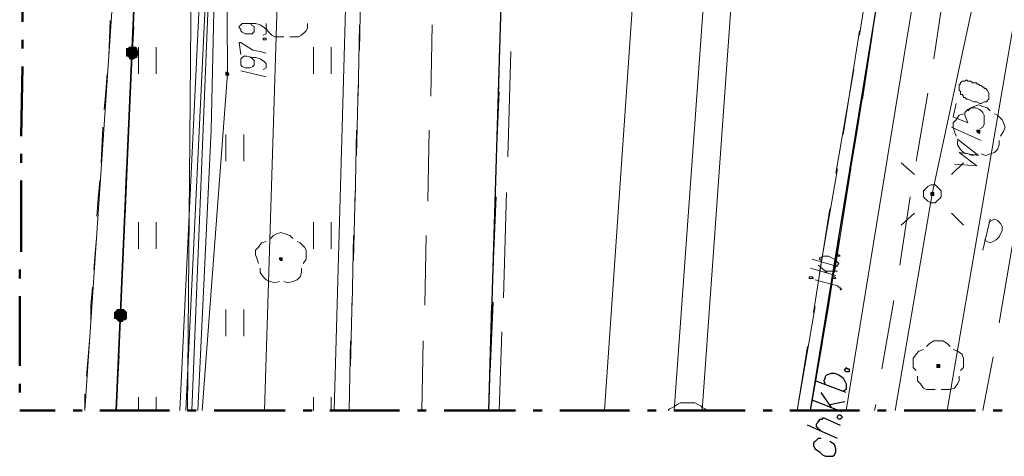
# Model space of a CAD drawing. Header units: metres. Extents: x 7431553 to 7432401, y 5544342 to 5544539.
# Tile 5 of 180: x 7432059 to 7432087, y 5544391 to 5544403. Entities that reach past the tile are written whole.
import ezdxf

# ---------------------------------------------------------------- set-up
doc = ezdxf.new("R2010")
doc.units = ezdxf.units.M
doc.header["$MEASUREMENT"] = 0
doc.layers.add('BG-PR90-PB-PZT-PZT01_2026_04_14$0$MAPA DCP', color=7, linetype='Continuous', lineweight=0)
doc.layers.add('PRIMETECH_XREF', color=7, linetype='Continuous', lineweight=5)

# ---------------------------------------------------------------- blocks, each defined once
blk = doc.blocks.new('BG-PR90-PB-PZT-PZT01_2026_04_14$0$Naddrwiną2025_v2klauzulap')
at = {"layer": 'BG-PR90-PB-PZT-PZT01_2026_04_14$0$MAPA DCP', "linetype": 'Continuous', "lineweight": 0, "true_color": 0x009a00, "transparency": 33554559}
for points in [[(7431762.167, 5544500.128), (7431762.167, 5544500.17), (7431762.124, 5544500.17), (7431762.124, 5544500.17), (7431762.124, 5544500.17), (7431762.082, 5544500.17), (7431762.082, 5544500.17), (7431762.082, 5544500.17), (7431762.082, 5544500.17), (7431762.082, 5544500.128), (7431762.082, 5544500.128), (7431762.082, 5544500.128), (7431762.082, 5544500.085), (7431762.082, 5544500.085), (7431762.124, 5544500.085), (7431762.124, 5544500.085), (7431762.124, 5544500.085)], [(7431768.855, 5544498.985), (7431768.855, 5544498.985), (7431768.855, 5544499.027), (7431768.813, 5544499.027), (7431768.813, 5544499.027), (7431768.813, 5544499.027), (7431768.771, 5544499.027), (7431768.771, 5544498.985), (7431768.771, 5544498.985), (7431768.771, 5544498.985), (7431768.771, 5544498.942), (7431768.813, 5544498.942), (7431768.813, 5544498.942), (7431768.813, 5544498.942), (7431768.855, 5544498.942), (7431768.855, 5544498.942), (7431768.855, 5544498.942)], [(7431765.807, 5544480.231), (7431765.807, 5544480.273), (7431765.765, 5544480.273), (7431765.765, 5544480.273), (7431765.765, 5544480.273), (7431765.723, 5544480.273), (7431765.723, 5544480.273), (7431765.723, 5544480.273), (7431765.723, 5544480.273), (7431765.723, 5544480.231), (7431765.723, 5544480.231), (7431765.723, 5544480.231), (7431765.723, 5544480.189), (7431765.723, 5544480.189), (7431765.765, 5544480.189), (7431765.765, 5544480.189), (7431765.765, 5544480.189)]]:
    blk.add_hatch(color=94, dxfattribs=at).paths.add_polyline_path(points)
at = {"layer": 'BG-PR90-PB-PZT-PZT01_2026_04_14$0$MAPA DCP', "linetype": 'Continuous', "lineweight": 0, "transparency": 33554559}
for color, points in [(256, [(7431763.86, 5544498.815), (7431763.86, 5544498.815), (7431763.86, 5544498.858), (7431763.902, 5544498.858), (7431763.902, 5544498.858), (7431763.902, 5544498.858), (7431763.902, 5544498.858), (7431763.945, 5544498.858), (7431763.945, 5544498.858), (7431763.945, 5544498.815), (7431763.945, 5544498.815), (7431763.945, 5544498.815), (7431763.945, 5544498.815), (7431763.945, 5544498.773), (7431763.945, 5544498.773), (7431763.902, 5544498.773), (7431763.902, 5544498.773), (7431763.902, 5544498.773), (7431763.902, 5544498.773), (7431763.86, 5544498.773)]), (1, [(7431760.473, 5544478.665), (7431760.473, 5544478.665), (7431760.516, 5544478.665), (7431760.516, 5544478.665), (7431760.516, 5544478.665), (7431760.516, 5544478.665), (7431760.516, 5544478.707), (7431760.516, 5544478.707), (7431760.516, 5544478.707), (7431760.516, 5544478.707), (7431760.516, 5544478.749), (7431760.473, 5544478.749), (7431760.473, 5544478.749), (7431760.473, 5544478.749), (7431760.473, 5544478.749), (7431760.431, 5544478.707), (7431760.431, 5544478.707), (7431760.431, 5544478.707), (7431760.431, 5544478.707), (7431760.431, 5544478.665), (7431760.431, 5544478.665), (7431760.431, 5544478.665)]), (256, [(7431760.05, 5544475.998), (7431760.05, 5544476.04), (7431760.008, 5544476.082), (7431760.008, 5544476.125), (7431759.965, 5544476.125), (7431759.923, 5544476.167), (7431759.881, 5544476.167), (7431759.838, 5544476.167), (7431759.796, 5544476.125), (7431759.754, 5544476.125), (7431759.711, 5544476.082), (7431759.711, 5544476.04), (7431759.711, 5544475.998), (7431759.711, 5544475.955), (7431759.711, 5544475.913), (7431759.754, 5544475.871), (7431759.754, 5544475.828), (7431759.796, 5544475.828), (7431759.838, 5544475.828), (7431759.923, 5544475.828), (7431759.965, 5544475.828), (7431759.965, 5544475.871), (7431760.008, 5544475.913), (7431760.05, 5544475.913), (7431760.05, 5544475.913)]), (256, [(7431767.543, 5544475.659), (7431767.543, 5544475.701), (7431767.501, 5544475.744), (7431767.501, 5544475.786), (7431767.458, 5544475.828), (7431767.416, 5544475.828), (7431767.374, 5544475.828), (7431767.331, 5544475.828), (7431767.289, 5544475.828), (7431767.247, 5544475.786), (7431767.204, 5544475.744), (7431767.204, 5544475.701), (7431767.204, 5544475.659), (7431767.204, 5544475.617), (7431767.204, 5544475.574), (7431767.247, 5544475.532), (7431767.247, 5544475.532), (7431767.289, 5544475.49), (7431767.331, 5544475.49), (7431767.416, 5544475.49), (7431767.458, 5544475.49), (7431767.458, 5544475.532), (7431767.501, 5544475.574), (7431767.543, 5544475.617), (7431767.543, 5544475.617)])]:
    blk.add_hatch(color=color, dxfattribs=at).paths.add_polyline_path(points)
at = {"layer": 'BG-PR90-PB-PZT-PZT01_2026_04_14$0$MAPA DCP', "color": 1, "linetype": 'Continuous', "lineweight": 18, "transparency": 33554687}
for points in [[(7431770.083, 5544497.757), (7431763.902, 5544498.815), (7431752.811, 5544501.186), (7431737.063, 5544503.726), (7431734.989, 5544503.726), (7431705.313, 5544505.673), (7431674.537, 5544507.663), (7431671.489, 5544507.748), (7431664.504, 5544508.721), (7431660.482, 5544511.304), (7431658.831, 5544513.039), (7431657.053, 5544516.849), (7431656.249, 5544521.04), (7431658.196, 5544542.588), (7431658.873, 5544545.975), (7431662.98, 5544562.612), (7431663.276, 5544568.157), (7431664.334, 5544568.115)], [(7431635.886, 5544533.105), (7431638.934, 5544531.92), (7431663.403, 5544531.158), (7431665.096, 5544529.211), (7431669.541, 5544523.877), (7431682.876, 5544512.193), (7431686.983, 5544509.06), (7431687.11, 5544505.716), (7431686.813, 5544489.587), (7431687.448, 5544484.168), (7431694.603, 5544483.872), (7431701.503, 5544482.771), (7431706.456, 5544480.57), (7431739.603, 5544478.749), (7431762.082, 5544478.241), (7431770.083, 5544477.86)], [(7431764.622, 5544501.228), (7431767.585, 5544500.72)], [(7431768.559, 5544500.551), (7431770.083, 5544500.255)], [(7431658.365, 5544473.924), (7431661.371, 5544479.342), (7431661.667, 5544486.666), (7431662.26, 5544486.962), (7431666.366, 5544488.528), (7431671.531, 5544488.867), (7431684.104, 5544486.412), (7431694.01, 5544484.591), (7431708.234, 5544483.152), (7431711.197, 5544482.983), (7431711.409, 5544482.94), (7431722.5, 5544485.099), (7431725.802, 5544482.559), (7431743.117, 5544482.517), (7431770.083, 5544481.755)], [(7431672.886, 5544473.797), (7431677.839, 5544480.231), (7431680.717, 5544481.416), (7431703.493, 5544480.908), (7431737.148, 5544479.469), (7431752.218, 5544478.665), (7431760.473, 5544478.707), (7431770.083, 5544477.987)], [(7431770.083, 5544477.522), (7431750.567, 5544478.453), (7431714.838, 5544480.231), (7431710.986, 5544479.13), (7431679.49, 5544480.908), (7431677.923, 5544480.019), (7431672.547, 5544473.797)], [(7431672.759, 5544473.797), (7431675.934, 5544478.072), (7431684.019, 5544480.697), (7431718.225, 5544479.723), (7431723.94, 5544479.427), (7431745.953, 5544478.665), (7431770.083, 5544477.691)], [(7431770.083, 5544477.352), (7431750.567, 5544478.284), (7431714.838, 5544479.935), (7431711.028, 5544478.919), (7431679.49, 5544480.739), (7431678.093, 5544479.723), (7431672.928, 5544473.797)]]:
    blk.add_lwpolyline(points, dxfattribs=at)
at = {"layer": 'BG-PR90-PB-PZT-PZT01_2026_04_14$0$MAPA DCP', "linetype": 'Continuous', "lineweight": 18, "transparency": 33554687}
for points in [[(7431770.083, 5544474.643), (7431683.046, 5544480.527), (7431684.527, 5544515.452), (7431709.8, 5544513.844), (7431732.576, 5544512.404), (7431766.188, 5544504.996), (7431770.083, 5544504.869)], [(7431763.013, 5544499.704), (7431763.352, 5544499.366)], [(7431764.791, 5544499.704), (7431764.453, 5544499.366)], [(7431758.06, 5544499.154), (7431760.05, 5544498.858)], [(7431761.024, 5544498.688), (7431762.971, 5544498.35)], [(7431763.013, 5544497.926), (7431763.352, 5544498.307)], [(7431764.791, 5544497.926), (7431764.453, 5544498.307)], [(7431763.987, 5544498.18), (7431765.934, 5544497.884)], [(7431766.95, 5544497.715), (7431768.898, 5544497.376)], [(7431756.409, 5544497.207), (7431759.373, 5544496.741)], [(7431769.914, 5544497.207), (7431770.083, 5544497.164)], [(7431761.193, 5544496.826), (7431759.246, 5544497.122)], [(7431762.209, 5544496.656), (7431759.246, 5544497.122)], [(7431762.209, 5544496.275), (7431759.246, 5544496.741)], [(7431760.346, 5544496.572), (7431763.31, 5544496.064)], [(7431764.156, 5544496.318), (7431762.209, 5544496.656)], [(7431766.146, 5544496.021), (7431763.183, 5544496.487)], [(7431766.146, 5544495.598), (7431763.183, 5544496.106)], [(7431767.12, 5544495.852), (7431765.172, 5544496.148)], [(7431764.326, 5544495.894), (7431767.289, 5544495.429)], [(7431770.083, 5544495.344), (7431767.12, 5544495.852)], [(7431770.083, 5544494.963), (7431767.12, 5544495.471)], [(7431770.083, 5544495.344), (7431768.136, 5544495.683)], [(7431768.263, 5544495.259), (7431770.083, 5544494.963)], [(7431759.838, 5544486.793), (7431762.844, 5544486.708)], [(7431757.976, 5544486.539), (7431760.008, 5544486.454)], [(7431762.082, 5544486.412), (7431759.076, 5544486.496)], [(7431760.981, 5544486.454), (7431762.971, 5544486.369)], [(7431763.86, 5544486.666), (7431766.866, 5544486.581)], [(7431767.839, 5544486.539), (7431770.083, 5544486.454)], [(7431766.104, 5544486.285), (7431763.098, 5544486.369)], [(7431763.987, 5544486.369), (7431765.977, 5544486.285)], [(7431766.993, 5544486.285), (7431768.982, 5544486.2)], [(7431770.083, 5544486.158), (7431767.077, 5544486.242)], [(7431769.998, 5544486.158), (7431770.083, 5544486.158)], [(7431761.108, 5544484.507), (7431759.076, 5544484.549)], [(7431764.114, 5544484.422), (7431762.082, 5544484.464)], [(7431767.077, 5544484.337), (7431765.088, 5544484.38)], [(7431770.083, 5544484.253), (7431768.093, 5544484.295)], [(7431757.806, 5544482.517), (7431759.796, 5544482.475)], [(7431761.108, 5544482.432), (7431759.076, 5544482.475)], [(7431760.812, 5544482.432), (7431762.802, 5544482.39)], [(7431764.114, 5544482.348), (7431762.082, 5544482.39)], [(7431763.818, 5544482.348), (7431765.807, 5544482.305)], [(7431767.077, 5544482.263), (7431765.088, 5544482.305)], [(7431766.823, 5544482.263), (7431768.813, 5544482.221)], [(7431770.083, 5544482.178), (7431768.093, 5544482.221)], [(7431769.829, 5544482.178), (7431770.083, 5544482.178)], [(7431760.473, 5544481.67), (7431759.711, 5544481.67)], [(7431765.469, 5544481.67), (7431764.707, 5544481.67)], [(7431770.083, 5544481.67), (7431769.702, 5544481.67)], [(7431759.711, 5544481.162), (7431760.473, 5544481.162)], [(7431764.707, 5544481.162), (7431765.469, 5544481.162)], [(7431769.702, 5544481.162), (7431770.083, 5544481.162)], [(7431676.526, 5544473.754), (7431683.046, 5544480.527), (7431770.083, 5544474.643)], [(7431762.971, 5544479.173), (7431762.209, 5544479.173)], [(7431767.966, 5544479.173), (7431767.204, 5544479.173)], [(7431762.209, 5544478.665), (7431762.971, 5544478.665)], [(7431767.204, 5544478.665), (7431767.966, 5544478.665)], [(7431760.473, 5544476.675), (7431759.711, 5544476.675)], [(7431765.469, 5544476.675), (7431764.707, 5544476.675)], [(7431770.083, 5544476.675), (7431769.702, 5544476.675)], [(7431759.711, 5544476.167), (7431760.473, 5544476.167)], [(7431764.707, 5544476.167), (7431765.469, 5544476.167)], [(7431769.702, 5544476.167), (7431770.083, 5544476.167)], [(7431762.082, 5544475.871), (7431759.119, 5544476.04)], [(7431759.542, 5544475.998), (7431761.532, 5544475.913)], [(7431762.505, 5544475.871), (7431764.537, 5544475.786)], [(7431766.104, 5544475.701), (7431763.098, 5544475.828)], [(7431765.511, 5544475.744), (7431767.501, 5544475.659)], [(7431770.083, 5544475.532), (7431767.077, 5544475.659)], [(7431768.517, 5544475.617), (7431770.083, 5544475.532)]]:
    blk.add_lwpolyline(points, dxfattribs=at)
at = {"layer": 'BG-PR90-PB-PZT-PZT01_2026_04_14$0$MAPA DCP', "color": 24, "linetype": 'Continuous', "lineweight": 18, "true_color": 0x9a3300, "transparency": 33554687}
for points in [[(7431634.701, 5544506.224), (7431638.215, 5544503.176), (7431639.273, 5544502.16), (7431665.816, 5544500.72), (7431691.512, 5544499.154), (7431734.311, 5544494.794), (7431770.083, 5544492.254)], [(7431634.658, 5544505.208), (7431637.707, 5544502.583), (7431638.934, 5544501.398), (7431665.774, 5544499.916), (7431691.47, 5544498.35), (7431734.269, 5544494.032), (7431770.083, 5544491.449)], [(7431770.083, 5544496.36), (7431754.758, 5544498.858), (7431733.761, 5544502.287), (7431688.803, 5544505.208)], [(7431648.798, 5544496.614), (7431682.326, 5544495.852), (7431716.489, 5544492.846), (7431729.443, 5544492.169), (7431729.993, 5544492.55), (7431729.909, 5544492.254), (7431731.433, 5544492.127), (7431770.083, 5544489.46)], [(7431770.083, 5544491.28), (7431770.041, 5544491.322), (7431769.998, 5544491.407), (7431769.956, 5544491.492), (7431769.914, 5544491.534), (7431769.871, 5544491.619), (7431769.871, 5544491.703), (7431769.871, 5544491.788), (7431769.871, 5544491.873), (7431769.871, 5544491.957), (7431769.871, 5544492.042), (7431769.914, 5544492.127), (7431769.956, 5544492.211), (7431769.998, 5544492.254), (7431770.041, 5544492.338), (7431770.083, 5544492.381)]]:
    blk.add_lwpolyline(points, dxfattribs=at)
at = {"layer": 'BG-PR90-PB-PZT-PZT01_2026_04_14$0$MAPA DCP', "linetype": 'Continuous', "lineweight": 25, "transparency": 33554687}
for points in [[(7431770.083, 5544495.344), (7431755.309, 5544497.757), (7431753.15, 5544498.434), (7431751.964, 5544499.196), (7431750.821, 5544500.382), (7431750.229, 5544501.271), (7431749.424, 5544503.599), (7431749.424, 5544505.97)], [(7431769.321, 5544495.767), (7431769.236, 5544495.725), (7431769.152, 5544495.767), (7431769.109, 5544495.767), (7431769.067, 5544495.81), (7431769.025, 5544495.937), (7431769.025, 5544496.021), (7431769.067, 5544496.148), (7431769.152, 5544496.275), (7431769.321, 5544496.36), (7431769.406, 5544496.36), (7431769.49, 5544496.36), (7431769.533, 5544496.275)], [(7431769.575, 5544496.36), (7431769.236, 5544495.471)], [(7431769.914, 5544495.894), (7431769.829, 5544496.318)], [(7431770.125, 5544496.233), (7431769.787, 5544495.386)], [(7431770.676, 5544495.64), (7431770.633, 5544495.598), (7431770.633, 5544495.556), (7431770.591, 5544495.556), (7431770.549, 5544495.513), (7431770.506, 5544495.513), (7431770.464, 5544495.513), (7431770.422, 5544495.556), (7431770.379, 5544495.556), (7431770.379, 5544495.598), (7431770.337, 5544495.598), (7431770.337, 5544495.64), (7431770.337, 5544495.683), (7431770.295, 5544495.683), (7431770.295, 5544495.725), (7431770.506, 5544496.191)], [(7431770.887, 5544496.106), (7431770.506, 5544495.259)], [(7431770.887, 5544495.64), (7431770.887, 5544495.556), (7431770.93, 5544495.513), (7431770.972, 5544495.471), (7431771.014, 5544495.429), (7431771.099, 5544495.429), (7431771.184, 5544495.471), (7431771.268, 5544495.598), (7431771.353, 5544495.683), (7431771.395, 5544495.767), (7431771.395, 5544495.852), (7431771.395, 5544495.894), (7431771.395, 5544495.979), (7431771.353, 5544496.021), (7431771.268, 5544496.064), (7431771.184, 5544496.064), (7431771.057, 5544496.021), (7431770.972, 5544495.894)], [(7431769.998, 5544495.937), (7431769.575, 5544495.64)], [(7431739.434, 5544487.089), (7431770.083, 5544486.158)]]:
    blk.add_lwpolyline(points, dxfattribs=at)
at = {"layer": 'BG-PR90-PB-PZT-PZT01_2026_04_14$0$MAPA DCP', "color": 5, "linetype": 'Continuous', "lineweight": 18, "transparency": 33554687}
for points in [[(7431770.083, 5544499.239), (7431753.065, 5544502.16), (7431739.01, 5544504.742), (7431736.978, 5544505.038)], [(7431761.32, 5544499.493), (7431761.701, 5544499.408), (7431761.87, 5544499.831), (7431761.659, 5544499.747), (7431761.574, 5544499.747), (7431761.489, 5544499.831), (7431761.447, 5544499.916), (7431761.447, 5544500.043), (7431761.489, 5544500.17), (7431761.574, 5544500.255), (7431761.659, 5544500.297), (7431761.828, 5544500.297), (7431761.913, 5544500.297), (7431761.997, 5544500.255), (7431762.04, 5544500.17)], [(7431761.997, 5544499.366), (7431762.378, 5544500.212)], [(7431763.056, 5544499.45), (7431763.098, 5544500.085), (7431762.717, 5544499.577), (7431762.802, 5544500.128), (7431762.336, 5544499.535)]]:
    blk.add_lwpolyline(points, dxfattribs=at)
at = {"layer": 'BG-PR90-PB-PZT-PZT01_2026_04_14$0$MAPA DCP', "color": 94, "linetype": 'Continuous', "lineweight": 18, "true_color": 0x009a00, "transparency": 33554687}
for points in [[(7431761.616, 5544500.593), (7431761.659, 5544500.678), (7431761.786, 5544500.805), (7431761.87, 5544500.847), (7431761.997, 5544500.89), (7431762.124, 5544500.847), (7431762.251, 5544500.763)], [(7431762.378, 5544500.72), (7431762.505, 5544500.72), (7431762.632, 5544500.678), (7431762.717, 5544500.593), (7431762.759, 5544500.466), (7431762.802, 5544500.339), (7431762.759, 5544500.212)], [(7431761.532, 5544499.831), (7431761.447, 5544499.916), (7431761.405, 5544500.001), (7431761.362, 5544500.128), (7431761.405, 5544500.255), (7431761.447, 5544500.382), (7431761.532, 5544500.466)], [(7431762.759, 5544500.085), (7431762.802, 5544499.958), (7431762.759, 5544499.831), (7431762.717, 5544499.704), (7431762.632, 5544499.62), (7431762.505, 5544499.535), (7431762.378, 5544499.535)], [(7431762.251, 5544499.493), (7431762.124, 5544499.45), (7431761.997, 5544499.408), (7431761.87, 5544499.408), (7431761.786, 5544499.493), (7431761.659, 5544499.577), (7431761.616, 5544499.704)], [(7431768.347, 5544499.408), (7431768.39, 5544499.535), (7431768.474, 5544499.662), (7431768.601, 5544499.704), (7431768.728, 5544499.704), (7431768.855, 5544499.704), (7431768.94, 5544499.62)], [(7431769.109, 5544499.577), (7431769.236, 5544499.577), (7431769.321, 5544499.535), (7431769.448, 5544499.45), (7431769.49, 5544499.323), (7431769.49, 5544499.196), (7431769.49, 5544499.069)], [(7431768.263, 5544498.646), (7431768.178, 5544498.731), (7431768.093, 5544498.858), (7431768.093, 5544499.112), (7431768.178, 5544499.239), (7431768.263, 5544499.323)], [(7431769.49, 5544498.9), (7431769.49, 5544498.646), (7431769.448, 5544498.561), (7431769.321, 5544498.477), (7431769.236, 5544498.392), (7431769.109, 5544498.392)], [(7431768.94, 5544498.35), (7431768.855, 5544498.265), (7431768.601, 5544498.265), (7431768.474, 5544498.35), (7431768.39, 5544498.434), (7431768.347, 5544498.561)], [(7431759.034, 5544480.993), (7431759.161, 5544480.993), (7431759.246, 5544480.951), (7431759.373, 5544480.824), (7431759.415, 5544480.739), (7431759.415, 5544480.612), (7431759.415, 5544480.485)], [(7431765.257, 5544480.697), (7431765.299, 5544480.781), (7431765.426, 5544480.908), (7431765.511, 5544480.951), (7431765.638, 5544480.951), (7431765.765, 5544480.951), (7431765.892, 5544480.866)], [(7431765.172, 5544479.935), (7431765.088, 5544480.019), (7431765.045, 5544480.104), (7431765.003, 5544480.231), (7431765.045, 5544480.358), (7431765.088, 5544480.485), (7431765.172, 5544480.57)], [(7431766.019, 5544480.824), (7431766.146, 5544480.824), (7431766.273, 5544480.781), (7431766.358, 5544480.697), (7431766.4, 5544480.57), (7431766.442, 5544480.443), (7431766.4, 5544480.316)], [(7431759.415, 5544480.316), (7431759.415, 5544480.062), (7431759.373, 5544479.977), (7431759.246, 5544479.85), (7431759.161, 5544479.808), (7431759.034, 5544479.808)], [(7431766.4, 5544480.189), (7431766.442, 5544480.062), (7431766.4, 5544479.935), (7431766.358, 5544479.808), (7431766.273, 5544479.723), (7431766.146, 5544479.638), (7431766.019, 5544479.638)], [(7431765.892, 5544479.596), (7431765.765, 5544479.554), (7431765.638, 5544479.511), (7431765.511, 5544479.511), (7431765.426, 5544479.596), (7431765.299, 5544479.681), (7431765.257, 5544479.808)], [(7431759.965, 5544475.32), (7431758.949, 5544475.363)], [(7431761.489, 5544475.193), (7431760.981, 5544475.236), (7431760.473, 5544475.278)], [(7431763.013, 5544475.109), (7431761.997, 5544475.151)], [(7431764.537, 5544474.982), (7431764.029, 5544475.024), (7431763.521, 5544475.066)], [(7431766.061, 5544474.897), (7431765.045, 5544474.982)], [(7431767.585, 5544474.812), (7431767.077, 5544474.812), (7431766.569, 5544474.855)], [(7431769.109, 5544474.686), (7431768.093, 5544474.77)], [(7431770.083, 5544474.643), (7431769.617, 5544474.643)]]:
    blk.add_lwpolyline(points, dxfattribs=at)
at = {"layer": 'BG-PR90-PB-PZT-PZT01_2026_04_14$0$MAPA DCP', "color": 30, "linetype": 'Continuous', "lineweight": 18, "true_color": 0xff6500, "transparency": 33554687}
for points in [[(7431764.707, 5544500.424), (7431764.664, 5544500.509), (7431764.622, 5544500.593), (7431764.664, 5544500.678), (7431764.707, 5544500.72), (7431764.749, 5544500.763), (7431764.834, 5544500.805), (7431764.876, 5544500.805), (7431764.961, 5544500.805), (7431765.045, 5544500.763), (7431765.13, 5544500.72), (7431765.215, 5544500.636), (7431765.257, 5544500.551), (7431765.299, 5544500.466), (7431765.257, 5544500.382), (7431765.215, 5544500.297)], [(7431765.511, 5544500.255), (7431764.622, 5544500.466)], [(7431667.89, 5544473.839), (7431670.007, 5544477.691), (7431681.437, 5544483.321), (7431685.205, 5544484.591), (7431704.212, 5544480.146), (7431735.708, 5544477.86), (7431770.083, 5544477.564)], [(7431770.083, 5544479.765), (7431727.961, 5544481.078), (7431727.157, 5544480.951)]]:
    blk.add_lwpolyline(points, dxfattribs=at)
at = {"layer": 'BG-PR90-PB-PZT-PZT01_2026_04_14$0$MAPA DCP', "linetype": 'Continuous', "lineweight": 50, "transparency": 33554687}
for points in [[(7431770.083, 5544500.551), (7431770.083, 5544500.805)], [(7431770.083, 5544498.011), (7431770.083, 5544499.027), (7431770.083, 5544500.043)], [(7431770.083, 5544497.249), (7431770.083, 5544497.503)], [(7431770.083, 5544494.751), (7431770.083, 5544496.741)], [(7431770.083, 5544493.989), (7431770.083, 5544494.243)], [(7431770.083, 5544491.449), (7431770.083, 5544492.465), (7431770.083, 5544493.481)], [(7431770.083, 5544490.687), (7431770.083, 5544490.941)], [(7431770.083, 5544488.19), (7431770.083, 5544490.179)], [(7431770.083, 5544487.428), (7431770.083, 5544487.682)], [(7431770.083, 5544484.888), (7431770.083, 5544485.904), (7431770.083, 5544486.92)], [(7431770.083, 5544484.126), (7431770.083, 5544484.38)], [(7431770.083, 5544481.628), (7431770.083, 5544483.618)], [(7431770.083, 5544480.866), (7431770.083, 5544481.12)], [(7431770.083, 5544478.326), (7431770.083, 5544479.342), (7431770.083, 5544480.358)], [(7431770.083, 5544477.564), (7431770.083, 5544477.818)], [(7431770.083, 5544475.066), (7431770.083, 5544477.056)], [(7431770.083, 5544474.305), (7431770.083, 5544474.559)], [(7431770.083, 5544472.781), (7431770.083, 5544473.797)], [(7431756.96, 5544472.908), (7431757.976, 5544472.865), (7431758.992, 5544472.865)], [(7431759.5, 5544472.865), (7431759.754, 5544472.865)], [(7431760.262, 5544472.865), (7431762.251, 5544472.823)], [(7431762.759, 5544472.823), (7431763.013, 5544472.823)], [(7431763.521, 5544472.823), (7431764.537, 5544472.823), (7431765.553, 5544472.823)], [(7431766.061, 5544472.781), (7431766.315, 5544472.781)], [(7431766.823, 5544472.781), (7431768.813, 5544472.781)], [(7431769.321, 5544472.781), (7431769.575, 5544472.781)]]:
    blk.add_lwpolyline(points, dxfattribs=at)
at = {"layer": 'BG-PR90-PB-PZT-PZT01_2026_04_14$0$MAPA DCP', "color": 5, "linetype": 'Continuous', "lineweight": 18, "transparency": 33554687}
blk.add_lwpolyline([(7431760.812, 5544499.577), (7431760.939, 5544499.577), (7431760.981, 5544499.62), (7431761.066, 5544499.62), (7431761.066, 5544499.662), (7431761.108, 5544499.704), (7431761.151, 5544499.704), (7431761.151, 5544499.747), (7431761.193, 5544499.789), (7431761.193, 5544499.831), (7431761.235, 5544499.916), (7431761.278, 5544500.001), (7431761.278, 5544500.085), (7431761.32, 5544500.17), (7431761.32, 5544500.212), (7431761.278, 5544500.297), (7431761.278, 5544500.382), (7431761.235, 5544500.382), (7431761.193, 5544500.424), (7431761.151, 5544500.424), (7431761.066, 5544500.424), (7431761.024, 5544500.424), (7431760.939, 5544500.382), (7431760.897, 5544500.339), (7431760.897, 5544500.297), (7431760.854, 5544500.297), (7431760.854, 5544500.255), (7431760.812, 5544500.212), (7431760.812, 5544500.17), (7431760.77, 5544500.128), (7431760.77, 5544500.085), (7431760.727, 5544500.085), (7431760.727, 5544500.001), (7431760.727, 5544499.958), (7431760.685, 5544499.916), (7431760.685, 5544499.874), (7431760.685, 5544499.831), (7431760.643, 5544499.789), (7431760.685, 5544499.747), (7431760.685, 5544499.704), (7431760.685, 5544499.662), (7431760.727, 5544499.62), (7431760.77, 5544499.62), (7431760.77, 5544499.577)], close=True, dxfattribs=at)
at = {"layer": 'BG-PR90-PB-PZT-PZT01_2026_04_14$0$MAPA DCP', "color": 94, "linetype": 'Continuous', "lineweight": 0, "true_color": 0x009a00, "transparency": 33554687}
for points in [[(7431762.167, 5544500.128), (7431762.167, 5544500.17), (7431762.124, 5544500.17), (7431762.124, 5544500.17), (7431762.124, 5544500.17), (7431762.082, 5544500.17), (7431762.082, 5544500.17), (7431762.082, 5544500.17), (7431762.082, 5544500.17), (7431762.082, 5544500.128), (7431762.082, 5544500.128), (7431762.082, 5544500.128), (7431762.082, 5544500.085), (7431762.082, 5544500.085), (7431762.124, 5544500.085), (7431762.124, 5544500.085), (7431762.124, 5544500.085), (7431762.167, 5544500.128)], [(7431768.855, 5544498.985), (7431768.855, 5544498.985), (7431768.855, 5544499.027), (7431768.813, 5544499.027), (7431768.813, 5544499.027), (7431768.813, 5544499.027), (7431768.771, 5544499.027), (7431768.771, 5544498.985), (7431768.771, 5544498.985), (7431768.771, 5544498.985), (7431768.771, 5544498.942), (7431768.813, 5544498.942), (7431768.813, 5544498.942), (7431768.813, 5544498.942), (7431768.855, 5544498.942), (7431768.855, 5544498.942), (7431768.855, 5544498.942)], [(7431765.807, 5544480.231), (7431765.807, 5544480.273), (7431765.765, 5544480.273), (7431765.765, 5544480.273), (7431765.765, 5544480.273), (7431765.723, 5544480.273), (7431765.723, 5544480.273), (7431765.723, 5544480.273), (7431765.723, 5544480.273), (7431765.723, 5544480.231), (7431765.723, 5544480.231), (7431765.723, 5544480.231), (7431765.723, 5544480.189), (7431765.723, 5544480.189), (7431765.765, 5544480.189), (7431765.765, 5544480.189), (7431765.765, 5544480.189), (7431765.807, 5544480.231)]]:
    blk.add_lwpolyline(points, close=True, dxfattribs=at)
at = {"layer": 'BG-PR90-PB-PZT-PZT01_2026_04_14$0$MAPA DCP', "linetype": 'Continuous', "lineweight": 18, "transparency": 33554687}
blk.add_lwpolyline([(7431763.648, 5544498.815), (7431763.648, 5544498.9), (7431763.691, 5544498.942), (7431763.733, 5544498.985), (7431763.775, 5544499.027), (7431763.818, 5544499.069), (7431763.902, 5544499.069), (7431763.987, 5544499.069), (7431764.029, 5544499.027), (7431764.072, 5544498.985), (7431764.114, 5544498.942), (7431764.156, 5544498.9), (7431764.156, 5544498.815), (7431764.156, 5544498.773), (7431764.114, 5544498.688), (7431764.072, 5544498.646), (7431764.029, 5544498.604), (7431763.987, 5544498.561), (7431763.902, 5544498.561), (7431763.818, 5544498.561), (7431763.775, 5544498.604), (7431763.733, 5544498.646), (7431763.691, 5544498.688), (7431763.648, 5544498.773)], close=True, dxfattribs=at)
at = {"layer": 'BG-PR90-PB-PZT-PZT01_2026_04_14$0$MAPA DCP', "linetype": 'Continuous', "lineweight": 0, "transparency": 33554687}
for points in [[(7431763.86, 5544498.815), (7431763.86, 5544498.815), (7431763.86, 5544498.858), (7431763.902, 5544498.858), (7431763.902, 5544498.858), (7431763.902, 5544498.858), (7431763.902, 5544498.858), (7431763.945, 5544498.858), (7431763.945, 5544498.858), (7431763.945, 5544498.815), (7431763.945, 5544498.815), (7431763.945, 5544498.815), (7431763.945, 5544498.815), (7431763.945, 5544498.773), (7431763.945, 5544498.773), (7431763.902, 5544498.773), (7431763.902, 5544498.773), (7431763.902, 5544498.773), (7431763.902, 5544498.773), (7431763.86, 5544498.773), (7431763.86, 5544498.815)], [(7431760.05, 5544475.998), (7431760.05, 5544476.04), (7431760.008, 5544476.082), (7431760.008, 5544476.125), (7431759.965, 5544476.125), (7431759.923, 5544476.167), (7431759.881, 5544476.167), (7431759.838, 5544476.167), (7431759.796, 5544476.125), (7431759.754, 5544476.125), (7431759.711, 5544476.082), (7431759.711, 5544476.04), (7431759.711, 5544475.998), (7431759.711, 5544475.955), (7431759.711, 5544475.913), (7431759.754, 5544475.871), (7431759.754, 5544475.828), (7431759.796, 5544475.828), (7431759.838, 5544475.828), (7431759.923, 5544475.828), (7431759.965, 5544475.828), (7431759.965, 5544475.871), (7431760.008, 5544475.913), (7431760.05, 5544475.913)], [(7431767.543, 5544475.659), (7431767.543, 5544475.701), (7431767.501, 5544475.744), (7431767.501, 5544475.786), (7431767.458, 5544475.828), (7431767.416, 5544475.828), (7431767.374, 5544475.828), (7431767.331, 5544475.828), (7431767.289, 5544475.828), (7431767.247, 5544475.786), (7431767.204, 5544475.744), (7431767.204, 5544475.701), (7431767.204, 5544475.659), (7431767.204, 5544475.617), (7431767.204, 5544475.574), (7431767.247, 5544475.532), (7431767.247, 5544475.532), (7431767.289, 5544475.49), (7431767.331, 5544475.49), (7431767.416, 5544475.49), (7431767.458, 5544475.49), (7431767.458, 5544475.532), (7431767.501, 5544475.574), (7431767.543, 5544475.617)]]:
    blk.add_lwpolyline(points, close=True, dxfattribs=at)
at = {"layer": 'BG-PR90-PB-PZT-PZT01_2026_04_14$0$MAPA DCP', "linetype": 'Continuous', "lineweight": 25, "transparency": 33554687}
for points in [[(7431768.94, 5544496.318), (7431768.898, 5544496.318), (7431768.898, 5544496.36), (7431768.855, 5544496.36), (7431768.898, 5544496.402), (7431768.898, 5544496.445), (7431768.94, 5544496.445), (7431768.982, 5544496.445), (7431768.982, 5544496.402), (7431768.982, 5544496.36)], [(7431770.295, 5544496.106), (7431770.252, 5544496.106), (7431770.21, 5544496.148), (7431770.21, 5544496.191), (7431770.252, 5544496.233), (7431770.295, 5544496.233), (7431770.337, 5544496.191), (7431770.337, 5544496.148)]]:
    blk.add_lwpolyline(points, close=True, dxfattribs=at)
at = {"layer": 'BG-PR90-PB-PZT-PZT01_2026_04_14$0$MAPA DCP', "linetype": 'Continuous', "lineweight": 9, "transparency": 33554687}
for points in [[(7431765.68, 5544496.064), (7431765.638, 5544496.064), (7431765.638, 5544496.148), (7431765.68, 5544496.191), (7431765.68, 5544496.148), (7431765.68, 5544496.106)], [(7431766.315, 5544495.979), (7431766.273, 5544495.979), (7431766.273, 5544496.021), (7431766.315, 5544496.064), (7431766.315, 5544496.021)], [(7431766.315, 5544495.302), (7431766.273, 5544495.302), (7431766.273, 5544495.386), (7431766.315, 5544495.429), (7431766.315, 5544495.386), (7431766.315, 5544495.344)]]:
    blk.add_lwpolyline(points, close=True, dxfattribs=at)
for points in [[(7431765.807, 5544495.64), (7431765.765, 5544495.598), (7431765.723, 5544495.598), (7431765.723, 5544495.64), (7431765.68, 5544495.683), (7431765.68, 5544495.725), (7431765.68, 5544495.852), (7431765.723, 5544495.937), (7431765.765, 5544496.021), (7431765.85, 5544496.106), (7431765.892, 5544496.148), (7431765.934, 5544496.106), (7431765.977, 5544496.064)], [(7431765.977, 5544496.106), (7431765.765, 5544495.386)], [(7431766.231, 5544496.064), (7431766.019, 5544495.344)], [(7431766.104, 5544495.767), (7431766.104, 5544496.106)], [(7431766.654, 5544496.191), (7431766.612, 5544496.233), (7431766.612, 5544496.191), (7431766.569, 5544496.191), (7431766.569, 5544496.148), (7431766.527, 5544496.106), (7431766.358, 5544495.471)], [(7431766.146, 5544495.81), (7431765.934, 5544495.556)]]:
    blk.add_lwpolyline(points, dxfattribs=at)
at = {"layer": 'BG-PR90-PB-PZT-PZT01_2026_04_14$0$MAPA DCP', "color": 1, "linetype": 'Continuous', "lineweight": 9, "transparency": 33554687}
for points in [[(7431759.373, 5544479.723), (7431759.33, 5544479.808), (7431759.203, 5544479.808), (7431759.161, 5544479.765), (7431759.076, 5544479.638), (7431759.034, 5544479.511), (7431759.034, 5544479.427), (7431759.034, 5544479.257), (7431759.034, 5544479.173), (7431759.034, 5544479.13), (7431759.076, 5544479.088), (7431759.119, 5544479.046), (7431759.161, 5544479.046), (7431759.203, 5544479.088), (7431759.246, 5544479.088), (7431759.288, 5544479.13), (7431759.33, 5544479.215), (7431759.33, 5544479.3), (7431759.33, 5544479.342), (7431759.33, 5544479.427), (7431759.288, 5544479.427), (7431759.288, 5544479.469), (7431759.203, 5544479.469), (7431759.161, 5544479.469), (7431759.119, 5544479.469), (7431759.076, 5544479.384), (7431759.034, 5544479.384), (7431759.034, 5544479.342)], [(7431759.923, 5544479.088), (7431759.584, 5544479.046), (7431759.584, 5544479.088), (7431759.711, 5544479.3), (7431759.796, 5544479.427), (7431759.838, 5544479.638), (7431759.881, 5544479.808)], [(7431760.346, 5544479.723), (7431760.304, 5544479.808), (7431760.177, 5544479.808), (7431760.135, 5544479.765), (7431760.05, 5544479.638), (7431760.008, 5544479.511), (7431760.008, 5544479.427), (7431759.965, 5544479.257), (7431759.965, 5544479.173), (7431760.008, 5544479.13), (7431760.05, 5544479.088), (7431760.092, 5544479.088), (7431760.135, 5544479.088), (7431760.177, 5544479.088), (7431760.219, 5544479.088), (7431760.262, 5544479.13), (7431760.304, 5544479.215), (7431760.304, 5544479.3), (7431760.304, 5544479.342), (7431760.262, 5544479.427), (7431760.219, 5544479.469), (7431760.177, 5544479.469), (7431760.135, 5544479.469), (7431760.092, 5544479.469), (7431760.008, 5544479.384), (7431760.008, 5544479.342)], [(7431760.389, 5544479.088), (7431760.558, 5544479.808)]]:
    blk.add_lwpolyline(points, dxfattribs=at)
blk.add_lwpolyline([(7431759.5, 5544479.723), (7431759.457, 5544479.723), (7431759.457, 5544479.808), (7431759.5, 5544479.808), (7431759.5, 5544479.765)], close=True, dxfattribs=at)
at = {"layer": 'BG-PR90-PB-PZT-PZT01_2026_04_14$0$MAPA DCP', "linetype": 'Continuous', "lineweight": 35, "transparency": 33554687}
blk.add_lwpolyline([(7431770.083, 5544475.532), (7431752.811, 5544476.294), (7431729.739, 5544477.268), (7431708.446, 5544478.03), (7431682.834, 5544479.003), (7431677.839, 5544473.754)], dxfattribs=at)
at = {"layer": 'BG-PR90-PB-PZT-PZT01_2026_04_14$0$MAPA DCP', "color": 1, "linetype": 'Continuous', "lineweight": 0, "transparency": 33554687}
blk.add_lwpolyline([(7431760.473, 5544478.665), (7431760.473, 5544478.665), (7431760.516, 5544478.665), (7431760.516, 5544478.665), (7431760.516, 5544478.665), (7431760.516, 5544478.665), (7431760.516, 5544478.707), (7431760.516, 5544478.707), (7431760.516, 5544478.707), (7431760.516, 5544478.707), (7431760.516, 5544478.749), (7431760.473, 5544478.749), (7431760.473, 5544478.749), (7431760.473, 5544478.749), (7431760.473, 5544478.749), (7431760.431, 5544478.707), (7431760.431, 5544478.707), (7431760.431, 5544478.707), (7431760.431, 5544478.707), (7431760.431, 5544478.665), (7431760.431, 5544478.665), (7431760.431, 5544478.665), (7431760.473, 5544478.665)], close=True, dxfattribs=at)
at = {"layer": 'BG-PR90-PB-PZT-PZT01_2026_04_14$0$MAPA DCP', "color": 4, "linetype": 'Continuous', "lineweight": 18, "transparency": 33554687}
for points in [[(7431759.965, 5544475.32), (7431758.949, 5544475.363)], [(7431761.489, 5544475.193), (7431760.981, 5544475.236), (7431760.473, 5544475.278)], [(7431763.013, 5544475.109), (7431761.997, 5544475.151)], [(7431764.537, 5544474.982), (7431764.029, 5544475.024), (7431763.521, 5544475.066)], [(7431766.061, 5544474.897), (7431765.045, 5544474.982)], [(7431767.585, 5544474.812), (7431767.077, 5544474.812), (7431766.569, 5544474.855)], [(7431769.109, 5544474.686), (7431768.093, 5544474.77)], [(7431770.083, 5544474.643), (7431769.617, 5544474.643)]]:
    blk.add_lwpolyline(points, dxfattribs=at)
blk = doc.blocks.new('BG-PR90-PB-PZT-PZT01_2026_04_14')
at = {"layer": 'BG-PR90-PB-PZT-PZT01_2026_04_14$0$MAPA DCP', "rotation": 270}
blk.add_blockref('BG-PR90-PB-PZT-PZT01_2026_04_14$0$Naddrwiną2025_v2klauzulap', (1887585.788, 12976162.34), dxfattribs=at)

msp = doc.modelspace()

# ---------------------------------------------------------------- block references
at = {"layer": 'PRIMETECH_XREF', "linetype": 'Continuous', "lineweight": 0, "rotation": 360}
msp.add_blockref('BG-PR90-PB-PZT-PZT01_2026_04_14', (0, 0), dxfattribs=at)

doc.saveas('drawing.dxf')
